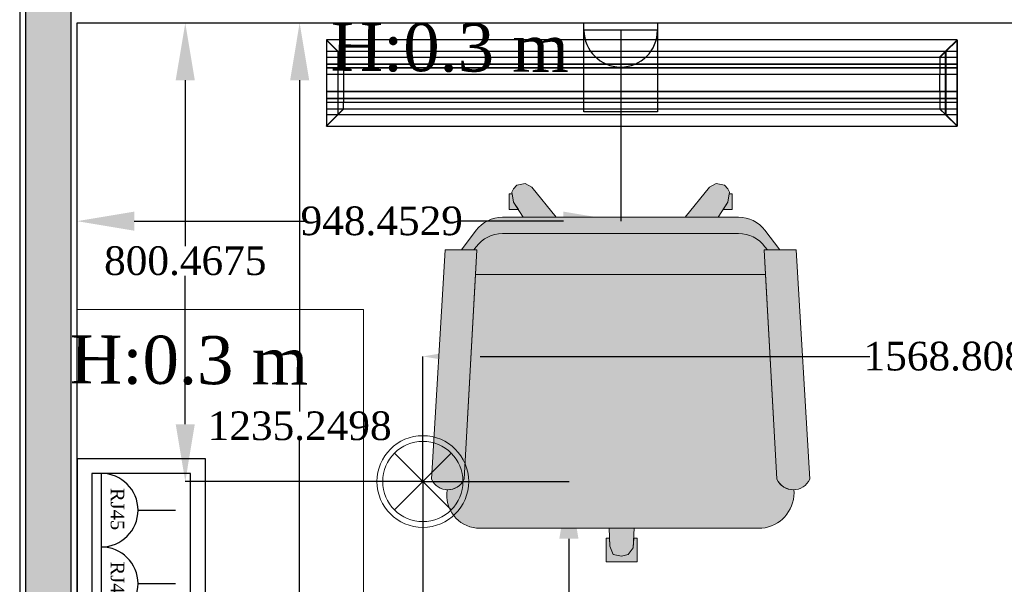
# Model space of a CAD drawing. Header units: inches. Extents: x -78787 to 29484, y -9517 to 23232.
# Tile 116 of 256: x -9594 to -7876, y 7285 to 8270. Entities that reach past the tile are written whole.
import ezdxf
from ezdxf import colors
from ezdxf.entities.mleader import LeaderData, LeaderLine
from ezdxf.math import Vec2, Vec3

# ---------------------------------------------------------------- set-up
doc = ezdxf.new("R2010")
doc.units = ezdxf.units.IN
doc.header["$MEASUREMENT"] = 0
doc.linetypes.add('Hidden', pattern=[317.5, 211.666667, -105.833333])
for name, color, linetype in [('- განათება', 7, 'Continuous'), ('- მექანიკური ნაწილი', 7, 'Continuous'), ('- საშტეფცელო როზეტები', 7, 'Continuous'), ('Edges', 7, 'Continuous'), ('New_Structural - Bearing', 7, 'Continuous'), ('Structural - Bearing', 7, 'Continuous')]:
    doc.layers.add(name, color=color, linetype=linetype)
for name, color, linetype, lineweight, true_color in [('New_2D Drafting - General_Pen_No__161', 7, 'Continuous', 13, 0x6a6a6a), ('New_2D Drafting - General_Pen_No__81', 7, 'Continuous', 20, 0x6a6a6a), ('New_Interior - Lamp_Pen_No__77', 7, 'Continuous', 20, 0xffeb28), ('New_Structural - Bearing_Pen_No__5', 7, 'Continuous', 25, 0x40a5ff), ('New_Structural - Bearing_Pen_No__57', 7, 'Continuous', 25, 0xdcd214), ('Structural - Bearing_Pen_No__102', 7, 'Continuous', 13, 0xcccccc)]:
    doc.layers.add(name, color=color, linetype=linetype, lineweight=lineweight, true_color=true_color)
doc.styles.add('CT', font='ARIALN.TTF', dxfattribs={"height": 200})
doc.styles.get("Standard").update_dxf_attribs({"font": 'arial.ttf'})
doc.dimstyles.get("Standard").update_dxf_attribs({"dimtxt": 0.18, "dimasz": 0.18, "dimexe": 0.18, "dimexo": 0.0625, "dimgap": 0.09, "dimtad": 0, "dimtih": 1, "dimtoh": 1, "dimdec": 4, "dimzin": 0, "dimdsep": 46, "dimtxsty": 'Standard', "dimcen": 0.09, "dimadec": 0, "dimazin": 0, "dimtfac": 1, "dimtdec": 4, "dimtofl": 0, "dimtmove": 0, "dimatfit": 3, "dimfxl": 1, "dimtolj": 1, "dimtzin": 0, "dimarcsym": 0})

# ---------------------------------------------------------------- blocks, each defined once
blk = doc.blocks.new('Wall_36', base_point=(-34833.8, 26088.1))
at = {"layer": 'New_Structural - Bearing_Pen_No__57', "linetype": 'Continuous', "lineweight": 25, "true_color": 0xdcd214}
blk.add_hatch(color=52, dxfattribs=at).paths.add_polyline_path([(-34923.8, 29463.5), (-34923.8, 26838), (-34843.8, 26838), (-34843.8, 29463.5)])
at = {"layer": 'New_Structural - Bearing_Pen_No__5', "color": 161, "linetype": 'Continuous', "lineweight": 25, "true_color": 0x40a5ff}
for p, q in [((-34923.8, 29463.5), (-34923.8, 26838)), ((-34843.8, 26838), (-34843.8, 29463.5))]:
    blk.add_line(p, q, dxfattribs=at)
at = {"layer": 'New_Structural - Bearing_Pen_No__5', "color": 161, "linetype": 'Continuous', "lineweight": 25, "true_color": 0x40a5ff, "flags": 128}
for points in [[(-34933.8, 29463.5), (-34933.8, 26888)], [(-34833.8, 26838), (-34833.8, 29284.6)]]:
    blk.add_lwpolyline(points, dxfattribs=at)
blk = doc.blocks.new('Wall_37', base_point=(-34833.8, 29284.6))
at = {"layer": 'New_Structural - Bearing_Pen_No__5', "color": 161, "linetype": 'Continuous', "lineweight": 25, "true_color": 0x40a5ff, "flags": 128}
blk.add_lwpolyline([(-34833.8, 29284.6), (-32058.8, 29284.6)], dxfattribs=at)
blk = doc.blocks.new('Beam_7', base_point=(-35008.8, 14663))
at = {"layer": 'Structural - Bearing_Pen_No__102', "color": 254, "linetype": 'Hidden', "lineweight": 13, "true_color": 0xcccccc}
blk.add_line((-34833.8, 26838), (-34833.8, 32488), dxfattribs=at)
blk = doc.blocks.new('- საშტეფცელო როზეტი IP22')
at = {"layer": '- საშტეფცელო როზეტები', "color": 5}
for p, q in [((8536.7, 3822.7), (8536.7, 3888.1)), ((8472.6, 3758.6), (8600.9, 3758.6))]:
    blk.add_line(p, q, dxfattribs=at)
blk.add_arc((8536.7, 3758.6), 64.1, 0, 180, dxfattribs=at)
blk = doc.blocks.new('1 ჩარჩო')
at = {"layer": '- საშტეფცელო როზეტები', "color": 5}
blk.add_lwpolyline([(7775.1, 3905.1), (7903.3, 3905.1), (7903.3, 3750.1), (7775.1, 3750.1)], close=True, dxfattribs=at)
blk = doc.blocks.new('socket')
at = {"layer": '- საშტეფცელო როზეტები', "color": 5}
for p, q in [((0, 64.1), (0, 129.5)), ((-64.1, 0), (64.1, 0))]:
    blk.add_line(p, q, dxfattribs=at)
blk.add_arc((0, 0), 64.1, 0, 180, dxfattribs=at)
at = {"layer": '- საშტეფცელო როზეტები', "color": 1, "insert": (-38.6, 40.2), "char_height": 23.657, "attachment_point": 1}
blk.add_mtext_dynamic_manual_height_columns('{\\fSylfaen|b0|i0|c0|p18;RJ45}', width=4.298, gutter_width=0.0538, heights=[0], dxfattribs=at)
blk = doc.blocks.new('lineardiffplan')
blk.add_lwpolyline([(393.1, 274.9), (1492.8, 274.9), (1492.8, 124.4), (393.1, 124.4)], close=True)
at = {"layer": 'Edges'}
for p, q in [((392.8, 274.9), (392.8, 274.6)), ((393.1, 274.9), (392.8, 274.9)), ((422.8, 244.9), (392.8, 274.9)), ((393.1, 274.9), (393.2, 274.8)), ((1462.8, 244.9), (1492.8, 274.9)), ((1492.4, 274.8), (1492.5, 274.9)), ((1492.8, 274.9), (1492.5, 274.9)), ((1492.8, 274.5), (1492.8, 274.9)), ((392.8, 274.6), (392.9, 274.5)), ((392.9, 125.2), (392.9, 274.5)), ((412.4, 255), (392.9, 274.5)), ((393.2, 274.8), (412.7, 255.3)), ((1472.9, 255.3), (1492.4, 274.8)), ((1473.2, 254.9), (1492.8, 274.5)), ((1492.8, 274.5), (1492.8, 274.5)), ((1492.8, 125.4), (1492.8, 274.5)), ((1492.8, 255.3), (392.9, 255.3)), ((392.9, 254.9), (1492.8, 254.9)), ((392.9, 244.9), (1492.8, 244.9)), ((412.4, 144.7), (412.4, 255)), ((412.8, 254.6), (412.4, 255)), ((412.7, 255.3), (413.1, 254.9)), ((412.8, 145.1), (412.8, 254.6)), ((412.8, 254.6), (422.8, 244.6)), ((413.1, 254.9), (423.1, 244.9)), ((422.8, 244.6), (422.8, 244.9)), ((422.8, 244.9), (423.1, 244.9)), ((422.8, 244.6), (422.8, 244.6)), ((422.8, 244.6), (422.8, 233.2)), ((423.1, 244.9), (423.1, 244.9)), ((1472.5, 254.9), (1462.5, 244.9)), ((1462.5, 244.9), (1462.5, 244.9)), ((1462.5, 244.9), (1462.8, 244.9)), ((1462.8, 244.9), (1462.9, 244.6)), ((1462.8, 244.5), (1462.9, 244.6)), ((1462.8, 233.2), (1462.8, 244.5)), ((1462.9, 244.6), (1472.8, 254.5)), ((1472.9, 255.3), (1472.5, 254.9)), ((1472.8, 254.5), (1473.2, 254.9)), ((1472.8, 254.5), (1472.8, 145.3)), ((1473.2, 144.9), (1473.2, 254.9)), ((392.9, 233.2), (1492.8, 233.2)), ((392.9, 233), (1492.8, 233)), ((392.9, 226.8), (1492.8, 226.8)), ((392.9, 226.5), (1492.8, 226.5)), ((422.8, 233), (422.8, 233.2)), ((422.8, 226.8), (422.8, 233)), ((422.8, 226.5), (422.8, 226.8)), ((422.8, 214.9), (422.8, 226.5)), ((1462.8, 233), (1462.8, 233.2)), ((1462.8, 226.8), (1462.8, 233)), ((1462.8, 226.5), (1462.8, 226.8)), ((1462.8, 214.9), (1462.8, 226.5)), ((392.9, 214.9), (1492.8, 214.9)), ((1492.8, 214.8), (392.9, 214.8)), ((422.4, 214.9), (422.3, 214.9)), ((422.8, 214.9), (422.4, 214.9)), ((422.8, 184.9), (422.8, 214.9)), ((423.2, 214.9), (422.8, 214.9)), ((423.2, 214.8), (422.8, 214.9)), ((423.2, 214.8), (423.2, 214.9)), ((423.2, 214.8), (423.2, 184.9)), ((1462.8, 214.9), (1462.4, 214.9)), ((1462.4, 214.9), (1462.4, 214.8)), ((1462.8, 214.9), (1462.4, 214.8)), ((1462.4, 184.9), (1462.4, 214.8)), ((1462.8, 214.9), (1462.8, 184.9)), ((1462.8, 214.9), (1463.2, 214.9)), ((1463.2, 214.9), (1463.3, 214.9)), ((1492.8, 184.9), (392.9, 184.9)), ((392.9, 173.2), (1492.8, 173.2)), ((392.9, 173), (1492.8, 173)), ((422.4, 184.9), (422.3, 184.9)), ((422.8, 184.9), (422.4, 184.9)), ((422.8, 184.9), (423.2, 184.9)), ((422.8, 173.2), (422.8, 184.9)), ((422.8, 173), (422.8, 173.2)), ((422.8, 173), (422.8, 166.8)), ((1462.4, 184.9), (1462.8, 184.9)), ((1462.8, 173.2), (1462.8, 184.9)), ((1463.2, 184.9), (1462.8, 184.9)), ((1462.8, 173), (1462.8, 173.2)), ((1462.8, 166.8), (1462.8, 173)), ((1463.2, 184.9), (1463.3, 184.9)), ((392.8, 124.9), (422.8, 154.9)), ((392.9, 166.8), (1492.8, 166.8)), ((392.9, 166.5), (1492.8, 166.5)), ((392.9, 154.9), (1492.8, 154.9)), ((412.8, 145.1), (422.8, 155.1)), ((423.1, 154.8), (413.1, 144.9)), ((422.8, 166.5), (422.8, 166.8)), ((422.8, 155.1), (422.8, 166.5)), ((422.8, 154.9), (422.8, 155.1)), ((422.8, 155.1), (422.8, 155.1)), ((423.1, 154.8), (422.8, 154.9)), ((423.1, 154.8), (423.1, 154.9)), ((1462.5, 154.8), (1462.4, 154.9)), ((1462.8, 154.9), (1462.5, 154.8)), ((1462.5, 154.8), (1472.4, 144.9)), ((1462.8, 166.5), (1462.8, 166.8)), ((1462.8, 155.3), (1462.8, 166.5)), ((1462.9, 155.2), (1462.8, 155.3)), ((1462.9, 155.2), (1462.8, 154.9)), ((1462.8, 154.9), (1492.8, 124.9)), ((1472.8, 145.3), (1462.9, 155.2)), ((1492.8, 144.9), (392.9, 144.9)), ((392.9, 125.2), (412.4, 144.7)), ((392.9, 144.5), (1492.8, 144.5)), ((412.7, 144.5), (393.2, 124.9)), ((412.8, 145.1), (412.4, 144.7)), ((412.7, 144.5), (413.1, 144.9)), ((1472.4, 144.9), (1472.8, 144.5)), ((1473.2, 144.9), (1472.8, 145.3)), ((1472.8, 144.5), (1492.4, 124.9)), ((1473.2, 144.9), (1492.8, 125.4)), ((392.9, 125.2), (392.8, 125.1)), ((392.8, 125.1), (392.8, 124.9)), ((392.8, 124.9), (393.1, 124.9)), ((393.2, 124.9), (393.1, 124.9)), ((1492.4, 124.9), (1492.8, 124.9)), ((1492.4, 124.9), (1492.4, 124.9)), ((1492.8, 125.3), (1492.8, 125.4)), ((1492.8, 124.9), (1492.8, 125.3))]:
    blk.add_line(p, q, dxfattribs=at)
blk = doc.blocks.new('Recessed Spot')
at = {"layer": 'New_Interior - Lamp_Pen_No__77', "color": 2, "linetype": 'Continuous', "lineweight": 20, "true_color": 0xffeb28}
for q in [(-49.5, 49.5), (49.5, 49.5), (-49.5, -49.5), (49.5, -49.5)]:
    blk.add_line((0, 0), q, dxfattribs=at)
at = {"layer": 'New_Interior - Lamp_Pen_No__77', "color": 2, "linetype": 'Continuous', "lineweight": 20, "true_color": 0xffeb28, "flags": 128}
blk.add_lwpolyline([(80, 0, 1), (-80, 0, 1)], format="xyb", close=True, dxfattribs=at)
at = {"layer": 'New_Interior - Lamp_Pen_No__77', "color": 2, "linetype": 'Continuous', "lineweight": 20, "true_color": 0xffeb28}
blk.add_circle((0, 0), 70, dxfattribs=at)
blk = doc.blocks.new('_DotSmall')
at = {"color": 0, "linetype": 'ByBlock', "const_width": 0.5}
blk.add_lwpolyline([(-0.0625, 0, 1), (0.0625, 0, 1)], format="xyb", close=True, dxfattribs=at)
blk = doc.blocks.new('*D583')
at = {"layer": '- განათება', "color": 0, "lineweight": -2, "transparency": 16777216}
for p, q in [((-8890.7, 7464.5), (-8635.8, 7464.5)), ((-8636, 7364.5), (-8636, 6736.5)), ((-8636, 6170.6), (-8636, 6685)), ((-8890.7, 6070.6), (-8635.8, 6070.6))]:
    blk.add_line(p, q, dxfattribs=at)
at = {"layer": '- განათება', "color": 0, "transparency": 16777216}
for points in [[(-8652.7, 7364.5), (-8619.3, 7364.5), (-8636, 7464.5)], [(-8652.7, 6170.6), (-8619.3, 6170.6), (-8636, 6070.6)]]:
    blk.add_solid(points, dxfattribs=at)
at = {"layer": 'Defpoints', "color": 0, "transparency": 16777216}
for p in [(-8890.8, 7464.5), (-8636, 7464.5), (-8890.8, 6070.6)]:
    blk.add_point(p, dxfattribs=at)
at = {"layer": '- განათება', "color": 0, "transparency": 16777216, "insert": (-8636, 6710.7), "char_height": 50, "attachment_point": 5}
blk.add_mtext('\\A1;{\\fSylfaen|b0|i0|c0|p18;1393.8446}', dxfattribs=at)
blk = doc.blocks.new('*D585')
at = {"layer": '- განათება', "color": 0, "lineweight": -2, "transparency": 16777216}
for p, q in [((-8890.8, 7464.5), (-8890.8, 7682.9)), ((-8790.8, 7682.8), (-8111, 7682.8)), ((-7422, 7682.8), (-7812, 7682.8)), ((-7322, 7464.5), (-7322, 7682.9))]:
    blk.add_line(p, q, dxfattribs=at)
at = {"layer": '- განათება', "color": 0, "transparency": 16777216}
for points in [[(-8790.8, 7699.4), (-8790.8, 7666.1), (-8890.8, 7682.8)], [(-7422, 7699.4), (-7422, 7666.1), (-7322, 7682.8)]]:
    blk.add_solid(points, dxfattribs=at)
at = {"layer": 'Defpoints', "color": 0, "transparency": 16777216}
for p in [(-7322, 7682.8), (-8890.8, 7464.5), (-7322, 7464.5)]:
    blk.add_point(p, dxfattribs=at)
at = {"layer": '- განათება', "color": 0, "transparency": 16777216, "insert": (-7961.5, 7682.8), "char_height": 50, "attachment_point": 5}
blk.add_mtext('\\A1;{\\fSylfaen|b0|i0|c0|p18;1568.8088}', dxfattribs=at)
blk = doc.blocks.new('*D588')
at = {"layer": '- განათება', "color": 0, "lineweight": -2, "transparency": 16777216}
for p, q in [((-9493.7, 7457.5), (-9493.7, 7228.3)), ((-8890.8, 7464.4), (-8890.8, 7228.3)), ((-9393.7, 7228.5), (-9342.5, 7228.5)), ((-8990.8, 7228.5), (-9076, 7228.5))]:
    blk.add_line(p, q, dxfattribs=at)
at = {"layer": '- განათება', "color": 0, "transparency": 16777216}
for points in [[(-9393.7, 7245.2), (-9393.7, 7211.8), (-9493.7, 7228.5)], [(-8990.8, 7245.2), (-8990.8, 7211.8), (-8890.8, 7228.5)]]:
    blk.add_solid(points, dxfattribs=at)
at = {"layer": 'Defpoints', "color": 0, "transparency": 16777216}
for p in [(-9493.7, 7457.6), (-8890.8, 7464.5), (-8890.8, 7228.5)]:
    blk.add_point(p, dxfattribs=at)
at = {"layer": '- განათება', "color": 0, "transparency": 16777216, "insert": (-9209.2, 7228.5), "char_height": 50, "attachment_point": 5}
blk.add_mtext('\\A1;{\\fSylfaen|b0|i0|c0|p18;602.9282}', dxfattribs=at)
blk = doc.blocks.new('*D589')
at = {"layer": '- განათება', "color": 0, "lineweight": -2, "transparency": 16777216}
for p, q in [((-9458.7, 8264.9), (-9305.1, 8264.9)), ((-9305.2, 8164.9), (-9305.2, 7875)), ((-9305.2, 7564.5), (-9305.2, 7823.7)), ((-8890.9, 7464.5), (-9305.4, 7464.5))]:
    blk.add_line(p, q, dxfattribs=at)
at = {"layer": '- განათება', "color": 0, "transparency": 16777216}
for points in [[(-9321.9, 8164.9), (-9288.6, 8164.9), (-9305.2, 8264.9)], [(-9321.9, 7564.5), (-9288.6, 7564.5), (-9305.2, 7464.5)]]:
    blk.add_solid(points, dxfattribs=at)
at = {"layer": 'Defpoints', "color": 0, "transparency": 16777216}
for p in [(-9458.7, 8264.9), (-9305.2, 8264.9), (-8890.8, 7464.5)]:
    blk.add_point(p, dxfattribs=at)
at = {"layer": '- განათება', "color": 0, "transparency": 16777216, "insert": (-9305.2, 7849.4), "char_height": 50, "attachment_point": 5}
blk.add_mtext('\\A1;{\\fSylfaen|b0|i0|c0|p18;800.4675}', dxfattribs=at)
blk = doc.blocks.new('*D1180')
at = {"layer": '- საშტეფცელო როზეტები', "color": 0, "lineweight": -2, "transparency": 16777216}
for p, q in [((-9494.1, 8264.9), (-9494.1, 7918.7)), ((-8545.6, 8251.9), (-8545.6, 7918.7)), ((-9394.1, 7918.9), (-9096.4, 7918.9)), ((-8645.6, 7918.9), (-8828.6, 7918.9))]:
    blk.add_line(p, q, dxfattribs=at)
at = {"layer": '- საშტეფცელო როზეტები', "color": 0, "transparency": 16777216}
for points in [[(-9394.1, 7935.5), (-9394.1, 7902.2), (-9494.1, 7918.9)], [(-8645.6, 7935.5), (-8645.6, 7902.2), (-8545.6, 7918.9)]]:
    blk.add_solid(points, dxfattribs=at)
at = {"layer": 'Defpoints', "color": 0, "transparency": 16777216}
for p in [(-9494.1, 8264.9), (-8545.6, 8252), (-9494.1, 7918.9)]:
    blk.add_point(p, dxfattribs=at)
at = {"layer": '- საშტეფცელო როზეტები', "color": 0, "transparency": 16777216, "insert": (-8962.5, 7918.9), "char_height": 50, "attachment_point": 5}
blk.add_mtext('\\A1;{\\fSylfaen|b0|i0|c0|p18;948.4529}', dxfattribs=at)
blk = doc.blocks.new('*D1250')
at = {"layer": '- საშტეფცელო როზეტები', "color": 0, "lineweight": -2, "transparency": 16777216}
for p, q in [((-9438.7, 8264.9), (-9105.5, 8264.9)), ((-9105.7, 8164.9), (-9105.7, 7586.9)), ((-9105.7, 7129.7), (-9105.7, 7535.6)), ((-9451.7, 7029.7), (-9105.5, 7029.7))]:
    blk.add_line(p, q, dxfattribs=at)
at = {"layer": '- საშტეფცელო როზეტები', "color": 0, "transparency": 16777216}
for points in [[(-9122.3, 8164.9), (-9089, 8164.9), (-9105.7, 8264.9)], [(-9122.3, 7129.7), (-9089, 7129.7), (-9105.7, 7029.7)]]:
    blk.add_solid(points, dxfattribs=at)
at = {"layer": 'Defpoints', "color": 0, "transparency": 16777216}
for p in [(-9438.8, 8264.9), (-9451.7, 7029.7), (-9105.7, 7029.7)]:
    blk.add_point(p, dxfattribs=at)
at = {"layer": '- საშტეფცელო როზეტები', "color": 0, "transparency": 16777216, "insert": (-9105.7, 7561.3), "char_height": 50, "attachment_point": 5}
blk.add_mtext('\\A1;{\\fSylfaen|b0|i0|c0|p18;1235.2498}', dxfattribs=at)

msp = doc.modelspace()

# ---------------------------------------------------------------- hatches: boundary and pattern name
at = {"layer": 'New_2D Drafting - General_Pen_No__81', "linetype": 'Continuous', "lineweight": 0, "true_color": 0x353535}
for points in [[(-8700.50898, 7978.48297), (-8712.19905, 7984.328), (-8726.81163, 7981.40549), (-8732.65667, 7975.56045), (-8735.57918, 7969.71542), (-8732.65667, 7952.18032), (-8715.55893, 7925.75655), (-8658.32785, 7925.75656)], [(-8432.90331, 7925.7566), (-8375.67223, 7925.75661), (-8358.57453, 7952.18032), (-8355.65201, 7969.71542), (-8358.57453, 7975.56045), (-8364.41956, 7981.40549), (-8379.03215, 7984.328), (-8390.72221, 7978.48297)], [(-8732.65667, 7952.18032), (-8735.0921, 7966.7929), (-8740.22083, 7966.7929), (-8740.22083, 7939.02899), (-8724.14699, 7939.02899)], [(-8351.01037, 7966.7929), (-8356.1391, 7966.7929), (-8358.57453, 7952.18032), (-8367.08421, 7939.02899), (-8351.01037, 7939.02899)], [(-8293.94904, 7902.90086, 0.2381395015), (-8340.11143, 7925.75661), (-8752.07256, 7925.75654, 0.235805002), (-8797.72982, 7902.89926), (-8823.44397, 7868.6137), (-8802.01541, 7868.61371), (-8797.73038, 7874.32709, -0.2360732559), (-8752.0154, 7897.18514), (-8340.11651, 7897.18514, -0.2381607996), (-8293.94933, 7874.32981), (-8289.66405, 7868.61554), (-8268.23503, 7868.61554)], [(-8295.21911, 7868.61554), (-8289.66405, 7868.61554), (-8293.94933, 7874.32981, 0.2381607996), (-8340.11651, 7897.18514), (-8752.0154, 7897.18514, 0.2360732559), (-8797.73038, 7874.32709), (-8802.01541, 7868.61371), (-8796.45969, 7868.61371), (-8798.82844, 7825.97629), (-8292.83684, 7825.73474)], [(-8796.45969, 7868.61371), (-8852.0154, 7868.61369), (-8875.83944, 7468.34968, 0.6387631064), (-8818.6966, 7468.34923)], [(-8239.6636, 7868.61554), (-8295.21911, 7868.61554), (-8272.98209, 7468.35103, 0.6387631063), (-8215.83925, 7468.35147)], [(-8798.82844, 7825.97629), (-8818.6966, 7468.34923, -0.3008761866), (-8848.28106, 7450.11539), (-8848.67021, 7443.10925, 0.4300301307), (-8791.60972, 7382.89943), (-8299.44976, 7382.89943, 0.3820752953), (-8243.0955, 7444.67333), (-8243.39806, 7450.11717, -0.3008724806), (-8272.98209, 7468.35103), (-8292.83684, 7825.73474)], [(-8522.23717, 7382.89943), (-8565.83526, 7382.89943), (-8564.5261, 7351.47962), (-8558.68107, 7336.86704), (-8544.06848, 7333.94452), (-8532.37842, 7336.86704), (-8523.61087, 7348.55711)], [(-8517.13207, 7365.46037), (-8522.93473, 7365.46037), (-8523.61087, 7348.55711), (-8532.37842, 7336.86704), (-8544.06848, 7333.94452), (-8558.68107, 7336.86704), (-8564.5261, 7351.47962), (-8565.10863, 7365.46037), (-8571.0049, 7365.46037), (-8571.0049, 7324.328), (-8517.13207, 7324.328)]]:
    msp.add_hatch(color=250, dxfattribs=at).paths.add_polyline_path(points)

# ---------------------------------------------------------------- linework, layer by layer
at = {"layer": '- საშტეფცელო როზეტები', "color": 5}
for points in [[(-9270.13018, 6555.07094), (-9270.13018, 7504.32075), (-9494.06848, 7504.32075), (-9494.06848, 6555.07094)], [(-9295.82075, 6580.76151), (-9295.82075, 7478.63018), (-9468.37791, 7478.63018), (-9468.37791, 6580.76151)]]:
    msp.add_lwpolyline(points, close=True, dxfattribs=at)
at = {"layer": 'New_2D Drafting - General_Pen_No__161', "color": 251, "linetype": 'Continuous', "lineweight": 13, "true_color": 0x6a6a6a, "flags": 128}
for points in [[(-8700.50898, 7978.48297), (-8712.19905, 7984.328), (-8726.81163, 7981.40549), (-8732.65667, 7975.56045), (-8735.57918, 7969.71542), (-8732.65667, 7952.18032), (-8715.55893, 7925.75655), (-8658.32785, 7925.75656)], [(-8432.90331, 7925.7566), (-8375.67223, 7925.75661), (-8358.57453, 7952.18032), (-8355.65201, 7969.71542), (-8358.57453, 7975.56045), (-8364.41956, 7981.40549), (-8379.03215, 7984.328), (-8390.72221, 7978.48297)], [(-8732.65667, 7952.18032), (-8735.0921, 7966.7929), (-8740.22083, 7966.7929), (-8740.22083, 7939.02899), (-8724.14699, 7939.02899)], [(-8351.01037, 7966.7929), (-8356.1391, 7966.7929), (-8358.57453, 7952.18032), (-8367.08421, 7939.02899), (-8351.01037, 7939.02899)], [(-9494.06848, 7764.72852), (-9494.06848, 6564.94566), (-9194.06848, 6564.94566), (-9194.06848, 7264.72852), (-8994.06848, 7264.72852), (-8994.06848, 7764.72852)], [(-8522.23717, 7382.89943), (-8565.83526, 7382.89943), (-8564.5261, 7351.47962), (-8558.68107, 7336.86704), (-8544.06848, 7333.94452), (-8532.37842, 7336.86704), (-8523.61087, 7348.55711)], [(-8517.13207, 7365.46037), (-8522.93473, 7365.46037), (-8523.61087, 7348.55711), (-8532.37842, 7336.86704), (-8544.06848, 7333.94452), (-8558.68107, 7336.86704), (-8564.5261, 7351.47962), (-8565.10863, 7365.46037), (-8571.0049, 7365.46037), (-8571.0049, 7324.328), (-8517.13207, 7324.328)]]:
    msp.add_lwpolyline(points, close=True, dxfattribs=at)
for points in [[(-8293.94904, 7902.90086, 0.2381395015), (-8340.11143, 7925.75661), (-8752.07256, 7925.75654, 0.235805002), (-8797.72982, 7902.89926), (-8823.44397, 7868.6137), (-8802.01541, 7868.61371), (-8797.73038, 7874.32709, -0.2360732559), (-8752.0154, 7897.18514), (-8340.11651, 7897.18514, -0.2381607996), (-8293.94933, 7874.32981), (-8289.66405, 7868.61554), (-8268.23503, 7868.61554)], [(-8295.21911, 7868.61554), (-8289.66405, 7868.61554), (-8293.94933, 7874.32981, 0.2381607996), (-8340.11651, 7897.18514), (-8752.0154, 7897.18514, 0.2360732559), (-8797.73038, 7874.32709), (-8802.01541, 7868.61371), (-8796.45969, 7868.61371), (-8798.82844, 7825.97629), (-8292.83684, 7825.73474)], [(-8796.45969, 7868.61371), (-8852.0154, 7868.61369), (-8875.83944, 7468.34968, 0.6387631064), (-8818.6966, 7468.34923)], [(-8239.6636, 7868.61554), (-8295.21911, 7868.61554), (-8272.98209, 7468.35103, 0.6387631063), (-8215.83925, 7468.35147)], [(-8798.82844, 7825.97629), (-8818.6966, 7468.34923, -0.3008761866), (-8848.28106, 7450.11539), (-8848.67021, 7443.10925, 0.4300301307), (-8791.60972, 7382.89943), (-8299.44976, 7382.89943, 0.3820752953), (-8243.0955, 7444.67333), (-8243.39806, 7450.11717, -0.3008724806), (-8272.98209, 7468.35103), (-8292.83684, 7825.73474)]]:
    msp.add_lwpolyline(points, format="xyb", close=True, dxfattribs=at)

# ---------------------------------------------------------------- block references
at = {"layer": '- განათება', "color": 2, "linetype": 'Continuous', "lineweight": 20, "true_color": 0xffeb28, "zscale": 1000}
msp.add_blockref('Recessed Spot', (-8890.80554, 7464.47817), dxfattribs=at)
at = {"layer": '- მექანიკური ნაწილი', "xscale": -1, "rotation": 180}
msp.add_blockref('lineardiffplan', (-9451.74317, 8359.76891), dxfattribs=at)
at = {"layer": '- საშტეფცელო როზეტები'}
for name, p, rotation in [('1 ჩარჩო', (-706.40793, 12015.00814), 180), ('- საშტეფცელო როზეტი IP22', (-8.874, 12010.53149), 180), ('socket', (-9451.73364, 7414.4967), 270), ('socket', (-9451.73364, 7286.22975), 270)]:
    msp.add_blockref(name, p, dxfattribs=dict(at, rotation=rotation))
at = {"layer": 'New_Structural - Bearing', "color": 7, "lineweight": 35}
for name, p in [('Wall_36', (-9494.06848, 5068.47159)), ('Wall_37', (-9494.06848, 8264.94566))]:
    msp.add_blockref(name, p, dxfattribs=at)
at = {"layer": 'Structural - Bearing', "color": 254, "lineweight": 13, "true_color": 0xcccccc}
msp.add_blockref('Beam_7', (-9669.06848, -6356.64486), dxfattribs=at)

# ---------------------------------------------------------------- texts
at = {"layer": '- საშტეფცელო როზეტები', "color": 5, "char_height": 83.9644685, "attachment_point": 3, "rotation": 359.68932566}
for insert in [(-8635.74392, 8263.06529), (-9090.56527, 7717.46586)]:
    msp.add_mtext_dynamic_manual_height_columns('{\\fSylfaen|b0|i0|c0|p18;H:0.3 m}', width=710.9466492, gutter_width=1.70068, heights=[0], dxfattribs=dict(at, insert=insert))

# ---------------------------------------------------------------- dimensions: what is measured, and where the dimension line sits
at = {"layer": '- განათება', "color": 1}
for base, p1, p2, picture, middle in [((-9305.23706, 8264.94566), (-8890.80554, 7464.47817), (-9458.73379, 8264.94566), '*D589', (-9305.23706, 7849.36173)), ((-8636.00296, 7464.47817), (-8890.80554, 6070.63356), (-8890.80554, 7464.47817), '*D583', (-8636.00296, 6710.74243))]:
    dim = msp.add_linear_dim(base=base, p1=p1, p2=p2, angle=90, text='{\\fSylfaen|b0|i0|c0|p18;<>}', dimstyle='Standard', override={"dimtxt": 50, "dimasz": 100}, dxfattribs=at)
    dim.commit()
    dim.dimension.update_dxf_attribs({"geometry": picture, "text_midpoint": middle, "dimtype": 160})
for base, p1, p2, picture, middle in [((-7321.99672, 7682.75832), (-8890.80554, 7464.47817), (-7321.99672, 7464.47817), '*D585', (-7961.47617, 7682.75832)), ((-8890.805544, 7228.5), (-9493.733786, 7457.611738), (-8890.805544, 7464.478173), '*D588', (-9209.237062, 7228.5))]:
    dim = msp.add_linear_dim(base=base, p1=p1, p2=p2, text='{\\fSylfaen|b0|i0|c0|p18;<>}', dimstyle='Standard', override={"dimtxt": 50, "dimasz": 100}, dxfattribs=at)
    dim.commit()
    dim.dimension.update_dxf_attribs({"geometry": picture, "text_midpoint": middle, "dimtype": 160})
at = {"layer": '- საშტეფცელო როზეტები', "color": 1}
for base, p1, p2, angle, picture, middle in [((-9494.06848, 7918.88), (-8545.6156, 8251.97451), (-9494.06848, 8264.94566), 180, '*D1180', (-8962.5, 7918.88)), ((-9105.66798, 7029.69585), (-9438.76249, 8264.94566), (-9451.73364, 7029.69585), 270, '*D1250', (-9105.66798, 7561.26433))]:
    dim = msp.add_linear_dim(base=base, p1=p1, p2=p2, angle=angle, text='{\\fSylfaen|b0|i0|c0|p18;<>}', dimstyle='Standard', override={"dimtxt": 50, "dimasz": 100}, dxfattribs=at)
    dim.commit()
    dim.dimension.update_dxf_attribs({"geometry": picture, "text_midpoint": middle, "dimtype": 160})

# ---------------------------------------------------------------- leaders
at = {"layer": '- მექანიკური ნაწილი', "color": 7}
ml = msp.add_multileader_mtext('Standard', dxfattribs=at)
ml.set_content('{\\fSylfaen|b1|i0|c0|p18;\\C1;DB-HVAC\\C7;  \\fSylfaen|b0|i0|c0|p18;\\C1;QF-17         \\C7;N2XH-3X2.5}', color=7, style='CT')
ml.set_leader_properties()
ml.set_arrow_properties(name='DOTSMALL')
ml.build(insert=Vec2(0, 0))
ml.multileader.update_dxf_attribs({"has_dogleg": 0, "text_left_attachment_type": 6, "text_right_attachment_type": 6, "dogleg_length": 9, "arrow_head_size": 172.53719})
ctx = ml.context
ctx.base_point, ctx.char_height, ctx.arrow_head_size, ctx.landing_gap_size, ctx.plane_origin = Vec3(-7542.40644, 9248.09797), 171.3007828, 172.53719, 57.5124, Vec3(-24275.58497, -1237.42595)
ctx.left_attachment, ctx.right_attachment, ctx.text_align_type = 6, 6, 1
notes = []
notes.append((ctx, [(0, (1, 1, 0), (-5533.10036, 9248.09797), (-1, 0), 6.4932, [(2, [(-5669.06848, 6914.94566)], 0, [])])]))
ctx.mtext.insert, ctx.mtext.width, ctx.mtext.defined_height, ctx.mtext.alignment, ctx.mtext.flow_direction = Vec3(-6541, 9453.65891), 2531.4263669, 243.98464, 2, 5
for ctx, leaders in notes:
    for number, flags, end, landing, length, lines in leaders:
        leader = LeaderData()
        leader.index, (leader.has_last_leader_line, leader.has_dogleg_vector, leader.attachment_direction) = number, flags
        leader.last_leader_point, leader.dogleg_vector, leader.dogleg_length = Vec3(end), Vec3(landing), length
        for number, points, colour, breaks in lines:
            line = LeaderLine()
            line.index, line.vertices, line.color, line.breaks = number, Vec3.list(points), colors.encode_raw_color(colour), breaks
            leader.lines.append(line)
        ctx.leaders.append(leader)

doc.saveas('drawing.dxf')
